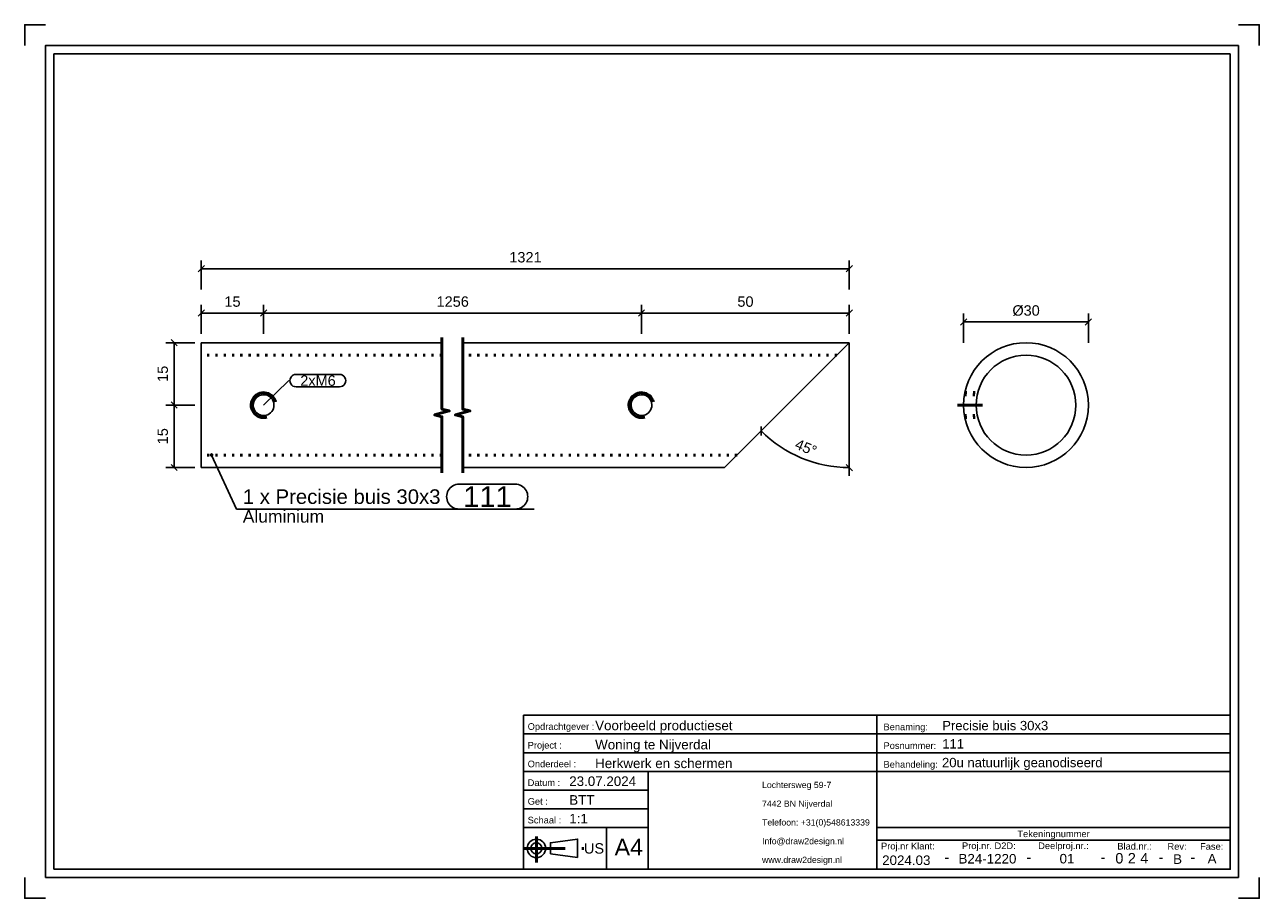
# Model space of a CAD drawing. Header units: millimetres. Extents: x 354 to 651, y -378 to -168.
import ezdxf
from ezdxf.enums import TextEntityAlignment as Align

# ---------------------------------------------------------------- set-up
doc = ezdxf.new("R2010")
doc.units = ezdxf.units.MM
doc.linetypes.add('DOT', pattern=[2, 0.5, -1.5])
doc.linetypes.add('STRICHPUNKT2', pattern=[18.5, 10, -4, 0.5, -4])
doc.layers.get('0').update_dxf_attribs({"linetype": 'CONTINUOUS'})
for name, color, linetype in [('DIM49', 4, 'CONTINUOUS'), ('LE_RED', 1, 'CONTINUOUS'), ('TXT_ALL', 7, 'CONTINUOUS'), ('TXT_DIM49', 2, 'CONTINUOUS'), ('TXT_YELLOW', 2, 'CONTINUOUS')]:
    doc.layers.add(name, color=color, linetype=linetype)
doc.layers.add('LE_ALL', color=7, linetype='CONTINUOUS', lineweight=50)
doc.styles.add('ARIAL', font='arial.ttf')

# ---------------------------------------------------------------- blocks, each defined once
blk = doc.blocks.new('TFIELD_00005', base_point=(531.66, -369))
at = {"layer": 'TXT_YELLOW', "style": 'ARIAL'}
for s, p in [('Lochtersweg 59-7', (531.66, -351)), ('7442 BN Nijverdal', (531.66, -355.5)), ('Telefoon: +31(0)548613339', (531.66, -360)), ('Info@draw2design.nl', (531.66, -364.5)), ('www.draw2design.nl', (531.66, -369))]:
    blk.add_text(s, height=1.5, dxfattribs=at).set_placement(p, align=Align.MIDDLE_LEFT)
blk = doc.blocks.new('FLEX_00004', base_point=(544.47, -371.25))
blk.add_blockref('TFIELD_00005', (531.66, -369))
blk = doc.blocks.new('D2D_00003', base_point=(504.53, -369.39))
blk.add_blockref('FLEX_00004', (544.47, -371.25))
blk = doc.blocks.new('TFIELD_00007', base_point=(496.19, -365.94))
at = {"layer": 'TXT_YELLOW', "style": 'ARIAL'}
blk.add_text('A4', height=4, dxfattribs=at).set_placement((496.19, -365.94), align=Align.MIDDLE_LEFT)
blk = doc.blocks.new('FLEX_00006', base_point=(499.57, -365.94))
blk.add_blockref('TFIELD_00007', (496.19, -365.94))
blk = doc.blocks.new('TFIELD_00013', base_point=(488.81, -366.25))
at = {"layer": 'TXT_YELLOW', "style": 'ARIAL'}
blk.add_text('US', height=2.5, dxfattribs=at).set_placement((488.81, -366.25), align=Align.MIDDLE_LEFT)
blk = doc.blocks.new('FLEX_00012', base_point=(488.81, -366.25))
blk.add_blockref('TFIELD_00013', (488.81, -366.25))
blk = doc.blocks.new('US_00011', base_point=(478.72, -366.25))
blk.add_line((480.74, -367.58), (487.3, -368.47))
blk.add_lwpolyline([(480.74, -367.58), (480.74, -364.91), (487.3, -364.02), (487.3, -368.47)])
for radius in [2.22, 1.33]:
    blk.add_circle((477.38, -366.25), radius)
at = {"layer": 'LE_ALL', "color": 1, "linetype": 'STRICHPUNKT2'}
for p, q in [((477.38, -363.43), (477.38, -369.65)), ((474.28, -366.25), (489.15, -366.25))]:
    blk.add_line(p, q, dxfattribs=at)
blk.add_blockref('FLEX_00012', (488.81, -366.25))
blk = doc.blocks.new('SCHRIFE_00015', base_point=(485.28, -351.25))
for p, q in [((474.28, -334.25), (559.28, -334.25)), ((474.28, -334.25), (474.28, -371.25)), ((559.28, -334.25), (644.28, -334.25)), ((559.28, -371.25), (559.28, -334.25)), ((644.28, -334.25), (644.28, -371.25)), ((474.28, -338.75), (559.28, -338.75)), ((559.28, -338.75), (644.28, -338.75)), ((474.28, -343.25), (559.28, -343.25)), ((559.28, -343.25), (644.28, -343.25)), ((474.28, -347.75), (644.28, -347.75)), ((504.28, -347.75), (504.28, -371.25)), ((504.28, -352.25), (474.28, -352.25)), ((504.28, -356.75), (474.28, -356.75)), ((504.28, -361.25), (474.28, -361.25)), ((494.28, -361.25), (494.28, -371.25)), ((644.28, -361.25), (559.28, -361.25)), ((644.28, -364.25), (559.28, -364.25)), ((644.28, -371.25), (474.28, -371.25))]:
    blk.add_line(p, q)
at = {"layer": 'TXT_YELLOW', "style": 'ARIAL'}
for s, height, p in [('Voorbeeld productieset', 2.3, (491.51, -337.85)), ('Precisie buis 30x3', 2.25, (575, -337.85)), ('Woning te Nijverdal', 2.3, (491.51, -342.45)), ('111', 2.25, (575, -342.24)), ('Herkwerk en schermen', 2.3, (491.51, -346.95)), ('20u natuurlijk geanodiseerd', 2.25, (574.95, -346.74)), ('23.07.2024', 2.3, (485.28, -351.25)), ('BTT', 2.3, (485.28, -355.75)), ('1:1', 2.3, (485.28, -360.25))]:
    blk.add_text(s, height=height, dxfattribs=at).set_placement(p)
for s, height, p in [('2024.03', 2.3, (566.36, -370.25)), ('B24-1220', 2.3, (585.88, -369.89)), ('01', 2.3, (605.02, -369.87)), ('B', 2.3, (631.62, -369.98)), ('A', 2.3, (639.92, -369.88)), ('-', 2.5, (576.11, -369.59)), ('-', 2.5, (595.85, -369.59)), ('-', 2.5, (613.68, -369.59)), ('-', 2.5, (627.62, -369.59)), ('-', 2.5, (635.27, -369.59))]:
    blk.add_text(s, height=height, dxfattribs=at).set_placement(p, align=Align.CENTER)
blk = doc.blocks.new('TFIELD_00019', base_point=(622.64, -368.62))
at = {"layer": 'TXT_ALL', "style": 'ARIAL'}
blk.add_text('4', height=2.5, dxfattribs=at).set_placement((622.64, -368.62), align=Align.MIDDLE_LEFT)
blk = doc.blocks.new('4_00018')
blk.add_blockref('TFIELD_00019', (622.64, -368.62))
blk = doc.blocks.new('TELLER1_00017')
blk.add_blockref('4_00018', (0, 0))
blk = doc.blocks.new('TFIELD_00022', base_point=(619.64, -368.62))
at = {"layer": 'TXT_ALL', "style": 'ARIAL'}
blk.add_text('2', height=2.5, dxfattribs=at).set_placement((619.64, -368.62), align=Align.MIDDLE_LEFT)
blk = doc.blocks.new('2_00021')
blk.add_blockref('TFIELD_00022', (619.64, -368.62))
blk = doc.blocks.new('TELLER2_00020')
blk.add_blockref('2_00021', (0, 0))
blk = doc.blocks.new('TFIELD_00025', base_point=(616.64, -368.62))
at = {"layer": 'TXT_ALL', "style": 'ARIAL'}
blk.add_text('0', height=2.5, dxfattribs=at).set_placement((616.64, -368.62), align=Align.MIDDLE_LEFT)
blk = doc.blocks.new('0_00024')
blk.add_blockref('TFIELD_00025', (616.64, -368.62))
blk = doc.blocks.new('TELLER3_00023')
blk.add_blockref('0_00024', (0, 0))
blk = doc.blocks.new('NL_00026', base_point=(475.28, -337.75))
at = {"layer": 'TXT_ALL', "color": 1, "style": 'ARIAL'}
blk.add_text('Tekeningnummer', height=1.6, dxfattribs=at).set_placement((601.78, -362.75), align=Align.MIDDLE_CENTER)
at = {"layer": 'TXT_YELLOW', "style": 'ARIAL'}
for s, p in [('Opdrachtgever :', (475.28, -337.75)), ('Benaming:', (560.88, -337.85)), ('Project :', (475.28, -342.25)), ('Posnummer:', (560.88, -342.35)), ('Onderdeel :', (475.28, -346.75)), ('Behandeling:', (560.88, -346.85)), ('Datum :', (475.28, -351.25)), ('Get :', (475.28, -355.75)), ('Schaal :', (475.28, -360.25)), ('Proj.nr Klant:', (560.28, -366.49)), ('Proj.nr. D2D:', (579.76, -366.42)), ('Deelproj.nr.:', (598.09, -366.42)), ('Blad.nr.:', (617.12, -366.53)), ('Rev:', (629.19, -366.58)), ('Fase:', (637.03, -366.58))]:
    blk.add_text(s, height=1.6, dxfattribs=at).set_placement(p)
blk = doc.blocks.new('SCHRIFE_00014')
for name, p in [('SCHRIFE_00015', (485.28, -351.25)), ('NL_00026', (475.28, -337.75)), ('TELLER3_00023', (0, 0)), ('TELLER2_00020', (0, 0)), ('TELLER1_00017', (0, 0))]:
    blk.add_blockref(name, p)
blk = doc.blocks.new('DINA4Q_00002', base_point=(644.28, -175.25))
for p, q in [((646.28, -173.25), (646.28, -373.25)), ((361.28, -371.25), (361.28, -175.25)), ((361.28, -175.25), (644.28, -175.25)), ((359.28, -373.25), (646.28, -373.25))]:
    blk.add_line(p, q)
for points in [[(354.28, -173.25), (354.28, -168.25), (359.28, -168.25)], [(646.28, -168.25), (651.28, -168.25), (651.28, -173.25)], [(359.28, -373.25), (359.28, -173.25), (646.28, -173.25)], [(644.28, -175.25), (644.28, -371.25), (361.28, -371.25)], [(354.28, -373.25), (354.28, -378.25), (359.28, -378.25)], [(646.28, -378.25), (651.28, -378.25), (651.28, -373.25)]]:
    blk.add_lwpolyline(points)
for name, p in [('SCHRIFE_00014', (0, 0)), ('D2D_00003', (504.53, -369.39)), ('US_00011', (478.72, -366.25)), ('FLEX_00006', (499.57, -365.94))]:
    blk.add_blockref(name, p)
blk = doc.blocks.new('_ZBL0025_00001')
blk.add_blockref('DINA4Q_00002', (644.28, -175.25))
blk = doc.blocks.new('_D1', base_point=(539.33, -270.02))
at = {"layer": 'DIM49', "color": 1}
for p, q in [((552.65, -244.69), (552.65, -276.69)), ((531.46, -266.96), (531.42, -264.84)), ((551.92, -273.93), (553.39, -275.46))]:
    blk.add_line(p, q, dxfattribs=at)
blk.add_ellipse((552.65, -244.69), major_axis=(30, 0), ratio=1, start_param=3.926991, end_param=4.712389, dxfattribs=at)
at = {"layer": 'TXT_DIM49', "style": 'ARIAL'}
for s, p in [('45', (539.33, -270.02)), ('°', (542.88, -271.49))]:
    blk.add_text(s, height=2.5, rotation=337.4999, dxfattribs=at).set_placement(p)
blk = doc.blocks.new('_D2', base_point=(402.33, -236.05))
at = {"layer": 'DIM49', "color": 1}
for p, q in [((397.5, -236.8), (396, -238.3)), ((396.75, -242.55), (396.75, -235.55)), ((396.75, -237.55), (411.75, -237.55)), ((411, -238.3), (412.5, -236.8)), ((411.75, -242.55), (411.75, -235.55))]:
    blk.add_line(p, q, dxfattribs=at)
at = {"layer": 'TXT_DIM49', "style": 'ARIAL'}
blk.add_text('15', height=2.5, dxfattribs=at).set_placement((402.33, -236.05))
blk = doc.blocks.new('_D3', base_point=(453.36, -236.05))
at = {"layer": 'DIM49', "color": 1}
for p, q in [((412.5, -236.8), (411, -238.3)), ((411.75, -242.55), (411.75, -235.55)), ((411.75, -237.55), (502.65, -237.55)), ((501.9, -238.3), (503.4, -236.8)), ((502.65, -242.55), (502.65, -235.55))]:
    blk.add_line(p, q, dxfattribs=at)
at = {"layer": 'TXT_DIM49', "style": 'ARIAL'}
blk.add_text('1256', height=2.5, dxfattribs=at).set_placement((453.36, -236.05))
blk = doc.blocks.new('_D4', base_point=(525.73, -236.05))
at = {"layer": 'DIM49', "color": 1}
for p, q in [((503.4, -236.8), (501.9, -238.3)), ((502.65, -242.55), (502.65, -235.55)), ((502.65, -237.55), (552.65, -237.55)), ((551.9, -238.3), (553.4, -236.8)), ((552.65, -242.55), (552.65, -235.55))]:
    blk.add_line(p, q, dxfattribs=at)
at = {"layer": 'TXT_DIM49', "style": 'ARIAL'}
blk.add_text('50', height=2.5, dxfattribs=at).set_placement((525.73, -236.05))
blk = doc.blocks.new('_D5', base_point=(470.86, -225.4))
at = {"layer": 'DIM49', "color": 1}
for p, q in [((396.75, -231.9), (396.75, -224.9)), ((552.65, -231.9), (552.65, -224.9)), ((397.5, -226.15), (396, -227.65)), ((396.75, -226.9), (552.65, -226.9)), ((551.9, -227.65), (553.4, -226.15))]:
    blk.add_line(p, q, dxfattribs=at)
at = {"layer": 'TXT_DIM49', "style": 'ARIAL'}
blk.add_text('1321', height=2.5, dxfattribs=at).set_placement((470.86, -225.4))
blk = doc.blocks.new('_D6', base_point=(388.73, -269.11))
at = {"layer": 'DIM49', "color": 1}
for p, q in [((395.23, -259.69), (388.23, -259.69)), ((390.98, -260.44), (389.48, -258.94)), ((390.23, -274.69), (390.23, -259.69)), ((395.23, -274.69), (388.23, -274.69)), ((389.48, -273.94), (390.98, -275.44))]:
    blk.add_line(p, q, dxfattribs=at)
at = {"layer": 'TXT_DIM49', "style": 'ARIAL'}
blk.add_text('15', height=2.5, rotation=90.0002, dxfattribs=at).set_placement((388.73, -269.11))
blk = doc.blocks.new('_D7', base_point=(388.73, -254.11))
at = {"layer": 'DIM49', "color": 1}
for p, q in [((395.23, -244.69), (388.23, -244.69)), ((390.98, -245.44), (389.48, -243.94)), ((390.23, -259.69), (390.23, -244.69)), ((395.23, -259.69), (388.23, -259.69)), ((389.48, -258.94), (390.98, -260.44))]:
    blk.add_line(p, q, dxfattribs=at)
at = {"layer": 'TXT_DIM49', "style": 'ARIAL'}
blk.add_text('15', height=2.5, rotation=90.0002, dxfattribs=at).set_placement((388.73, -254.11))
blk = doc.blocks.new('SHAPE_00060', base_point=(411.75, -259.69))
at = {"layer": 'DIM49', "color": 3}
for p, q in [((419.57, -252.3), (430.01, -252.3)), ((411.75, -259.69), (417.82, -253.8)), ((430.01, -255.3), (419.57, -255.3))]:
    blk.add_line(p, q, dxfattribs=at)
for centre, start_param, end_param in [((419.57, -253.8), 1.570796, 4.712389), ((430.01, -253.8), 4.712389, 7.853982)]:
    blk.add_ellipse(centre, major_axis=(1.5, 0), ratio=1, start_param=start_param, end_param=end_param, dxfattribs=at)
at = {"layer": 'TXT_DIM49', "style": 'ARIAL'}
blk.add_text('2xM6', height=2.5, dxfattribs=at).set_placement((420.57, -253.8), align=Align.MIDDLE_LEFT)
blk = doc.blocks.new('SHAPE_00061', base_point=(399.23, -271.69))
at = {"layer": 'DIM49', "color": 3}
for p, q in [((398.97, -271.65), (399.49, -271.65)), ((399.02, -271.85), (399.43, -271.85)), ((399.34, -271.45), (399.11, -271.45)), ((399.23, -271.69), (405.25, -284.69)), ((458.78, -278.69), (472.3, -278.69)), ((405.25, -284.69), (476.8, -284.69)), ((472.3, -284.69), (458.78, -284.69))]:
    blk.add_line(p, q, dxfattribs=at)
blk.add_lwpolyline([(399.06, -271.49), (399.01, -271.54), (398.98, -271.6), (398.96, -271.67), (398.97, -271.74), (398.99, -271.8), (399.02, -271.86), (399.07, -271.91), (399.14, -271.94), (399.2, -271.95), (399.27, -271.95), (399.34, -271.93), (399.4, -271.89), (399.44, -271.84), (399.47, -271.78), (399.49, -271.71), (399.49, -271.65), (399.47, -271.58), (399.43, -271.52), (399.38, -271.47), (399.32, -271.44), (399.25, -271.43), (399.18, -271.43), (399.12, -271.45)], close=True, dxfattribs=at)
for centre, start_param, end_param in [((458.78, -281.69), 1.570796, 4.712389), ((472.3, -281.69), 4.712389, 7.853982)]:
    blk.add_ellipse(centre, major_axis=(3, 0), ratio=1, start_param=start_param, end_param=end_param, dxfattribs=at)
at = {"layer": 'TXT_DIM49', "style": 'ARIAL'}
for s, height, p in [('1 x Precisie buis 30x3', 3.5, (406.75, -281.69)), ('111', 5, (459.78, -281.69)), ('Aluminium', 3, (406.75, -286.44))]:
    blk.add_text(s, height=height, dxfattribs=at).set_placement(p, align=Align.MIDDLE_LEFT)
blk = doc.blocks.new('Precisie buis 30x3_00032', base_point=(549.65, -247.69))
for p, q in [((396.75, -274.69), (396.75, -244.69)), ((454.65, -244.69), (396.75, -244.69)), ((552.65, -244.69), (459.65, -244.69)), ((522.65, -274.69), (552.65, -244.69)), ((454.65, -274.69), (396.75, -274.69)), ((522.65, -274.69), (459.65, -274.69))]:
    blk.add_line(p, q)
at = {"layer": 'LE_ALL', "color": 3, "linetype": 'DOT'}
for p, q in [((454.65, -247.69), (396.75, -247.69)), ((549.65, -247.69), (459.65, -247.69)), ((454.65, -271.69), (396.75, -271.69)), ((525.65, -271.69), (459.65, -271.69))]:
    blk.add_line(p, q, dxfattribs=at)
for points in [[(414.65, -258.91), (414.5, -258.48), (414.29, -258.08), (414.01, -257.72), (413.69, -257.4), (413.31, -257.13), (412.9, -256.92), (412.47, -256.78), (412.01, -256.7), (411.75, -256.69), (411.3, -256.72), (410.86, -256.83), (410.44, -256.99), (410.05, -257.22), (409.69, -257.51), (409.38, -257.85), (409.13, -258.24), (408.94, -258.66), (408.81, -259.1), (408.76, -259.56), (408.75, -259.69), (408.79, -260.14), (408.89, -260.58), (409.06, -261.01), (409.29, -261.4), (409.57, -261.75), (409.92, -262.06), (410.3, -262.31), (410.72, -262.51), (411.16, -262.63), (411.62, -262.69), (411.75, -262.69), (412.21, -262.66), (412.53, -262.59)], [(505.55, -258.91), (505.4, -258.48), (505.18, -258.08), (504.91, -257.72), (504.58, -257.4), (504.21, -257.13), (503.8, -256.92), (503.36, -256.78), (502.91, -256.7), (502.65, -256.69), (502.2, -256.72), (501.76, -256.83), (501.34, -256.99), (500.94, -257.22), (500.59, -257.51), (500.28, -257.85), (500.03, -258.24), (499.83, -258.66), (499.71, -259.1), (499.65, -259.56), (499.65, -259.69), (499.69, -260.14), (499.79, -260.58), (499.95, -261.01), (500.18, -261.4), (500.47, -261.75), (500.81, -262.06), (501.2, -262.31), (501.62, -262.51), (502.06, -262.63), (502.52, -262.69), (502.65, -262.69), (503.1, -262.66), (503.43, -262.59)]]:
    blk.add_lwpolyline(points, dxfattribs=at)
for name, p in [('_D5', (470.86, -225.4)), ('_D2', (402.33, -236.05)), ('_D3', (453.36, -236.05)), ('_D4', (525.73, -236.05)), ('_D7', (388.73, -254.11)), ('_D1', (539.33, -270.02)), ('SHAPE_00060', (411.75, -259.69)), ('_D6', (388.73, -269.11)), ('SHAPE_00061', (399.23, -271.69))]:
    blk.add_blockref(name, p)
blk = doc.blocks.new('DIN 13-M6_00034', base_point=(411.75, -262.19))
blk.add_lwpolyline([(411.75, -262.19), (411.34, -262.16), (410.94, -262.05), (410.56, -261.89), (410.21, -261.66), (409.91, -261.38), (409.65, -261.04), (409.45, -260.67), (409.32, -260.27), (409.26, -259.86), (409.25, -259.69), (409.29, -259.28), (409.39, -258.88), (409.56, -258.5), (409.78, -258.15), (410.07, -257.84), (410.4, -257.59), (410.77, -257.39), (411.17, -257.26), (411.59, -257.2), (411.75, -257.19), (412.17, -257.22), (412.57, -257.33), (412.94, -257.49), (413.29, -257.72), (413.6, -258), (413.86, -258.34), (414.05, -258.71), (414.18, -259.11), (414.25, -259.52), (414.25, -259.69), (414.22, -260.1), (414.12, -260.5), (413.95, -260.88), (413.72, -261.23), (413.44, -261.54), (413.11, -261.79), (412.74, -261.99), (412.34, -262.12), (411.92, -262.18)], close=True)
at = {"layer": 'LE_RED'}
for points in [[(414.65, -258.91), (414.5, -258.48), (414.29, -258.08), (414.01, -257.72), (413.69, -257.4), (413.31, -257.13), (412.9, -256.92), (412.47, -256.78), (412.01, -256.7), (411.75, -256.69), (411.3, -256.72), (410.86, -256.83), (410.44, -256.99), (410.05, -257.22), (409.69, -257.51), (409.38, -257.85), (409.13, -258.24), (408.94, -258.66), (408.81, -259.1), (408.76, -259.56), (408.75, -259.69), (408.79, -260.14), (408.89, -260.58), (409.06, -261.01), (409.29, -261.4), (409.57, -261.75), (409.92, -262.06), (410.3, -262.31), (410.72, -262.51), (411.16, -262.63), (411.62, -262.69), (411.75, -262.69)], [(411.75, -262.69), (412.21, -262.66), (412.53, -262.59)]]:
    blk.add_lwpolyline(points, dxfattribs=at)
blk = doc.blocks.new('DIN 13-M6_00033')
blk.add_blockref('DIN 13-M6_00034', (411.75, -262.19))
blk = doc.blocks.new('DIN 13-M6_00036', base_point=(502.65, -257.19))
blk.add_lwpolyline([(502.65, -257.19), (503.06, -257.22), (503.46, -257.33), (503.84, -257.49), (504.19, -257.72), (504.5, -258), (504.75, -258.34), (504.95, -258.71), (505.08, -259.11), (505.15, -259.52), (505.15, -259.69), (505.12, -260.1), (505.02, -260.5), (504.85, -260.88), (504.62, -261.23), (504.34, -261.54), (504, -261.79), (503.63, -261.99), (503.23, -262.12), (502.82, -262.18), (502.65, -262.19), (502.24, -262.16), (501.84, -262.05), (501.46, -261.89), (501.11, -261.66), (500.8, -261.38), (500.55, -261.04), (500.35, -260.67), (500.22, -260.27), (500.16, -259.86), (500.15, -259.69), (500.18, -259.28), (500.29, -258.88), (500.45, -258.5), (500.68, -258.15), (500.97, -257.84), (501.3, -257.59), (501.67, -257.39), (502.07, -257.26), (502.48, -257.2)], close=True)
at = {"layer": 'LE_RED'}
for points in [[(502.65, -256.69), (502.2, -256.72), (501.76, -256.83), (501.34, -256.99), (500.94, -257.22), (500.59, -257.51), (500.28, -257.85), (500.03, -258.24), (499.83, -258.66), (499.71, -259.1), (499.65, -259.56), (499.65, -259.69), (499.69, -260.14), (499.79, -260.58), (499.95, -261.01), (500.18, -261.4), (500.47, -261.75), (500.81, -262.06), (501.2, -262.31), (501.62, -262.51), (502.06, -262.63), (502.52, -262.69), (502.65, -262.69), (503.1, -262.66), (503.43, -262.59)], [(505.55, -258.91), (505.4, -258.48), (505.18, -258.08), (504.91, -257.72), (504.58, -257.4), (504.21, -257.13), (503.8, -256.92), (503.36, -256.78), (502.91, -256.7), (502.65, -256.69)]]:
    blk.add_lwpolyline(points, dxfattribs=at)
blk = doc.blocks.new('DIN 13-M6_00035')
blk.add_blockref('DIN 13-M6_00036', (502.65, -257.19))
blk = doc.blocks.new('Precisie buis 30x3_00031')
for name, p in [('Precisie buis 30x3_00032', (549.65, -247.69)), ('DIN 13-M6_00033', (0, 0)), ('DIN 13-M6_00035', (0, 0))]:
    blk.add_blockref(name, p)
blk = doc.blocks.new('Sierregel_00030')
blk.add_blockref('Precisie buis 30x3_00031', (0, 0))
blk = doc.blocks.new('Sierregels_00029')
blk.add_blockref('Sierregel_00030', (0, 0))
blk = doc.blocks.new('_A3D0070_00028')
blk.add_blockref('Sierregels_00029', (0, 0))
blk = doc.blocks.new('_SHORTEN_00037', base_point=(454.65, -275.94))
at = {"layer": 'LE_ALL', "color": 4}
for points in [[(454.65, -275.94), (454.65, -262.5), (452.9, -262.03), (456.4, -261.1), (454.65, -260.63), (454.65, -243.44)], [(459.65, -275.94), (459.65, -262.5), (457.9, -262.03), (461.4, -261.1), (459.65, -260.63), (459.65, -243.44)]]:
    blk.add_lwpolyline(points, dxfattribs=at)
blk = doc.blocks.new('_ANS0070_00027')
for name, p in [('_A3D0070_00028', (0, 0)), ('_SHORTEN_00037', (454.65, -275.94))]:
    blk.add_blockref(name, p)
blk = doc.blocks.new('_D8', base_point=(591.89, -238.19))
at = {"layer": 'DIM49', "color": 1}
for p, q in [((580.91, -238.94), (579.41, -240.44)), ((580.16, -244.69), (580.16, -237.69)), ((580.16, -239.69), (610.16, -239.69)), ((609.41, -240.44), (610.91, -238.94)), ((610.16, -244.69), (610.16, -237.69))]:
    blk.add_line(p, q, dxfattribs=at)
at = {"layer": 'TXT_DIM49', "style": 'ARIAL'}
for s, p in [('Ø', (591.89, -238.19)), ('30', (594.58, -238.19))]:
    blk.add_text(s, height=2.5, dxfattribs=at).set_placement(p)
blk = doc.blocks.new('Precisie buis 30x3_00043', base_point=(580.46, -262.69))
for radius in [15, 12]:
    blk.add_circle((595.16, -259.69), radius)
at = {"layer": 'LE_ALL', "color": 3, "linetype": 'DOT'}
for p, q in [((580.46, -256.69), (583.54, -256.69)), ((580.46, -256.69), (583.54, -256.69)), ((580.46, -262.69), (583.54, -262.69)), ((580.46, -262.69), (583.54, -262.69))]:
    blk.add_line(p, q, dxfattribs=at)
blk.add_blockref('_D8', (591.89, -238.19))
blk = doc.blocks.new('DIN 13-M6_00045', base_point=(580.37, -257.19))
at = {"layer": 'LE_ALL', "color": 3, "linetype": 'DOT'}
for p, q in [((580.37, -257.19), (583.42, -257.19)), ((580.46, -256.69), (583.54, -256.69)), ((580.37, -262.19), (583.42, -262.19)), ((580.46, -262.69), (583.54, -262.69))]:
    blk.add_line(p, q, dxfattribs=at)
blk = doc.blocks.new('DIN 13-M6_00044')
blk.add_blockref('DIN 13-M6_00045', (580.37, -257.19))
blk = doc.blocks.new('_00047', base_point=(578.66, -259.69))
at = {"layer": 'LE_ALL', "color": 1, "linetype": 'STRICHPUNKT2'}
blk.add_line((578.66, -259.69), (584.66, -259.69), dxfattribs=at)
blk.add_line((578.66, -259.69), (584.66, -259.69), dxfattribs=at)
blk = doc.blocks.new('_00046')
blk.add_blockref('_00047', (578.66, -259.69))
blk = doc.blocks.new('DIN 13-M6_00049', base_point=(580.37, -257.19))
at = {"layer": 'LE_ALL', "color": 3, "linetype": 'DOT'}
for p, q in [((580.37, -257.19), (583.42, -257.19)), ((580.46, -256.69), (583.54, -256.69)), ((580.37, -262.19), (583.42, -262.19)), ((580.46, -262.69), (583.54, -262.69))]:
    blk.add_line(p, q, dxfattribs=at)
blk = doc.blocks.new('DIN 13-M6_00048')
blk.add_blockref('DIN 13-M6_00049', (580.37, -257.19))
blk = doc.blocks.new('Precisie buis 30x3_00042')
for name, p in [('Precisie buis 30x3_00043', (580.46, -262.69)), ('DIN 13-M6_00044', (0, 0)), ('DIN 13-M6_00048', (0, 0)), ('_00046', (0, 0))]:
    blk.add_blockref(name, p)
blk = doc.blocks.new('Sierregel_00041')
blk.add_blockref('Precisie buis 30x3_00042', (0, 0))
blk = doc.blocks.new('Sierregels_00040')
blk.add_blockref('Sierregel_00041', (0, 0))
blk = doc.blocks.new('_A3D0071_00039')
blk.add_blockref('Sierregels_00040', (0, 0))
blk = doc.blocks.new('_ANS0071_00038')
blk.add_blockref('_A3D0071_00039', (0, 0))

msp = doc.modelspace()

# ---------------------------------------------------------------- block references
for name in ['_ZBL0025_00001', '_ANS0070_00027', '_ANS0071_00038']:
    msp.add_blockref(name, (0, 0))

doc.saveas('drawing.dxf')
